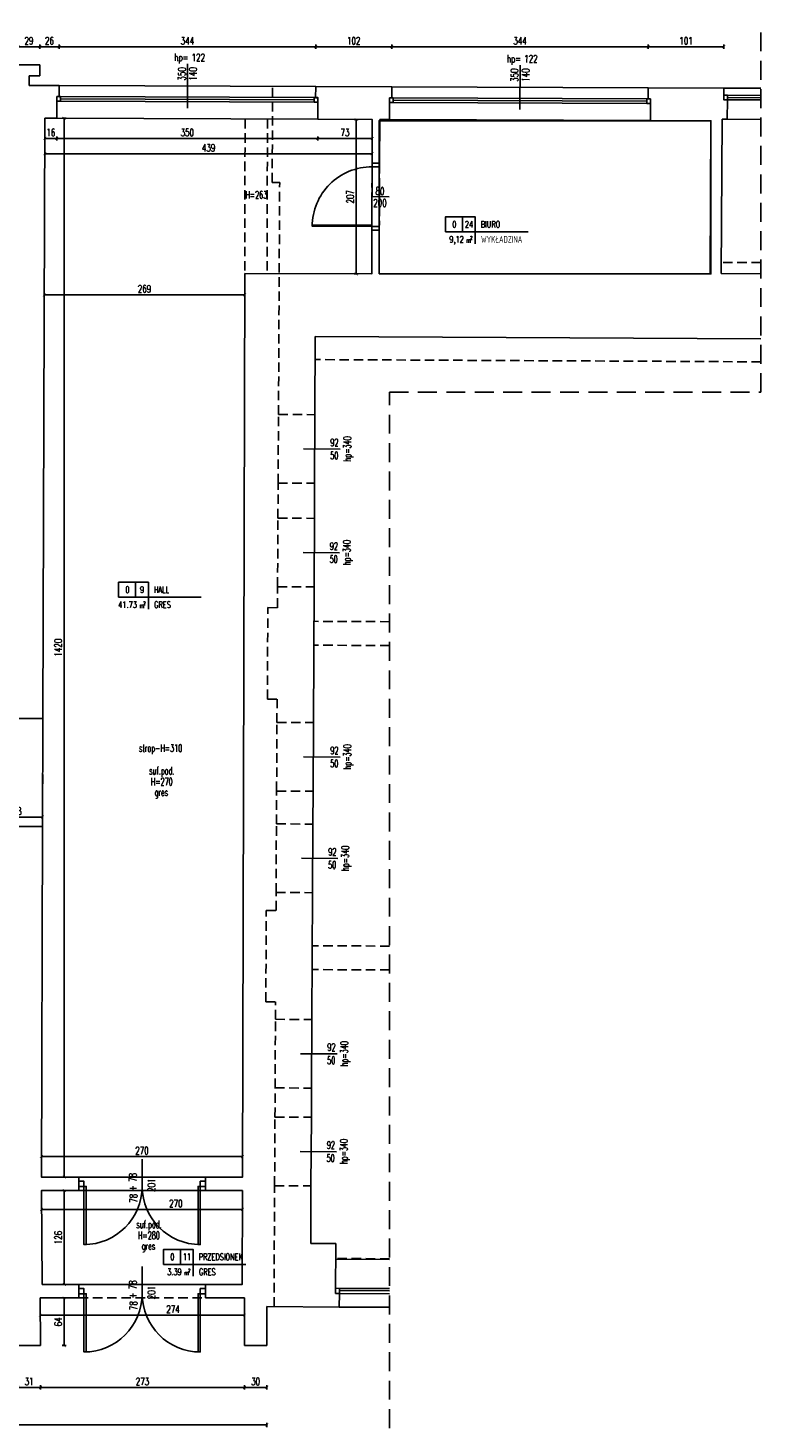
# Model space of a CAD drawing. Extents: x 36663 to 42423, y 7313 to 12123.
# Tile 50 of 54: x 39841 to 40824, y 7367 to 9244. Entities that reach past the tile are written whole.
import ezdxf
from ezdxf.enums import TextEntityAlignment as Align

# ---------------------------------------------------------------- set-up
doc = ezdxf.new("R2010")
doc.units = 0
doc.header["$MEASUREMENT"] = 0
doc.header["$PDMODE"] = 35
doc.header["$PDSIZE"] = 3
doc.linetypes.add('DASHED', pattern=[19.05, 12.7, -6.35])
for name, color, linetype in [('PRZEDMIAR', 100, 'Continuous'), ('W_area_1', 5, 'Continuous'), ('W_drzwi', 1, 'Continuous'), ('W_niewidoczne', 24, 'DASHED'), ('W_okna', 1, 'Continuous'), ('W_okna_txt', 1, 'Continuous'), ('W_opis_pomieszczen', 1, 'Continuous'), ('W_opisy', 2, 'Continuous'), ('W_podciagi', 252, 'DASHED'), ('W_posadzka', 4, 'Continuous'), ('W_przekrojowa', 6, 'Continuous'), ('W_rama_okna', 2, 'Continuous'), ('W_szklo', 4, 'Continuous'), ('W_widok', 21, 'Continuous'), ('W_wymiary', 1, 'Continuous')]:
    doc.layers.add(name, color=color, linetype=linetype)
doc.styles.add('c20', font='simplex.shx', dxfattribs={"width": 0.7})
doc.styles.add('Romans', font='simplex.shx', dxfattribs={"width": 0.6})
doc.dimstyles.new('c20_50', dxfattribs={"dimscale": 0.5, "dimtxt": 20, "dimasz": 8, "dimexe": 1.25, "dimexo": 0.625, "dimgap": 6, "dimtad": 1, "dimdec": 0, "dimrnd": 1, "dimtxsty": 'c20', "dimblk": 'ARCHTICK', "dimcen": 0, "dimse1": 1, "dimse2": 1, "dimclrd": 1, "dimclrt": 2, "dimadec": 0, "dimazin": 0, "dimtfac": 1, "dimtdec": 0, "dimtix": 1, "dimtmove": 1, "dimatfit": 3, "dimldrblk": 'ARCHTICK', "dimfxl": 1.25, "dimarcsym": 0})

# ---------------------------------------------------------------- blocks, each defined once
blk = doc.blocks.new('*U103')
at = {"layer": 'W_okna'}
for p, q in [((5, 14), (345, 14)), ((345, 8), (5, 8))]:
    blk.add_line(p, q, dxfattribs=at)
at = {"layer": 'W_okna_txt', "color": 1}
blk.add_line((175, -0.8), (175, 58.6), dxfattribs=at)
at = {"layer": 'W_rama_okna'}
for points in [[(0, 14), (0, 8), (5, 8), (5, 14)], [(345, 14), (345, 8), (350, 8), (350, 14)]]:
    blk.add_lwpolyline(points, close=True, dxfattribs=at)
at = {"layer": 'W_szklo'}
blk.add_line((345, 11), (5, 11), dxfattribs=at)
at = {"color": 1, "style": 'c20', "width": 0.7}
blk.add_text('hp=', height=10, dxfattribs=at).set_placement((166.7, 67.4), align=Align.MIDDLE_CENTER)
blk.add_attdef('PARAPET', text='', height=10, dxfattribs=at).set_placement((36, 61.2), align=Align.MIDDLE_LEFT)
at = {"layer": 'W_okna_txt', "color": 1, "style": 'c20', "width": 0.7, "flags": 4}
for tag, p in [('SZER', (23.2, 39.2)), ('WYS', (38, 39.4))]:
    blk.add_attdef(tag, text='', height=10, rotation=90, dxfattribs=at).set_placement(p, align=Align.MIDDLE_CENTER)
blk = doc.blocks.new('_ArchTick')
at = {"color": 2}
for q in [(0, 0.7), (0, -0.7)]:
    blk.add_line((0, 0), q, dxfattribs=at)
at = {"color": 0, "linetype": 'ByBlock', "const_width": 0.15}
blk.add_lwpolyline([(-0.5, -0.5), (0.5, 0.5)], dxfattribs=at)
blk = doc.blocks.new('*D104')
at = {"layer": 'Defpoints', "color": 0, "transparency": 16777216}
for p in [(39859.5, 7685.5), (39860.5, 7559.5), (39890, 7559.5)]:
    blk.add_point(p, dxfattribs=at)
at = {"layer": 'W_wymiary', "color": 1, "lineweight": -2, "transparency": 16777216}
blk.add_line((39890, 7685.5), (39890, 7559.5), dxfattribs=at)
at = {"layer": 'W_wymiary', "color": 1, "lineweight": -2, "transparency": 16777216, "xscale": 4, "yscale": 4, "zscale": 4}
for p, rotation in [((39890, 7685.5), 90), ((39890, 7559.5), 270)]:
    blk.add_blockref('_ArchTick', p, dxfattribs=dict(at, rotation=rotation))
at = {"layer": 'W_wymiary', "color": 2, "transparency": 16777216, "insert": (39882, 7622.5), "char_height": 10, "attachment_point": 5, "rotation": 90, "style": 'c20'}
blk.add_mtext('126', dxfattribs=at)
blk = doc.blocks.new('*D105')
at = {"layer": 'Defpoints', "color": 0, "transparency": 16777216}
for p in [(39859.5, 7685.5), (40129.1, 7685.5), (40129.1, 7660.2)]:
    blk.add_point(p, dxfattribs=at)
at = {"layer": 'W_wymiary', "color": 1, "lineweight": -2, "transparency": 16777216}
blk.add_line((39859.5, 7660.2), (40129.1, 7660.2), dxfattribs=at)
at = {"layer": 'W_wymiary', "color": 1, "lineweight": -2, "transparency": 16777216, "xscale": 4, "yscale": 4, "zscale": 4, "rotation": 180}
blk.add_blockref('_ArchTick', (39859.5, 7660.2), dxfattribs=at)
at = {"layer": 'W_wymiary', "color": 1, "lineweight": -2, "transparency": 16777216, "xscale": 4, "yscale": 4, "zscale": 4}
blk.add_blockref('_ArchTick', (40129.1, 7660.2), dxfattribs=at)
at = {"layer": 'W_wymiary', "color": 2, "transparency": 16777216, "insert": (40039.7, 7668.2), "char_height": 10, "attachment_point": 5, "style": 'c20'}
blk.add_mtext('270', dxfattribs=at)
blk = doc.blocks.new('*D106')
at = {"layer": 'Defpoints', "color": 0, "transparency": 16777216}
for p in [(39857.7, 7541.5), (40131.7, 7541.5), (39857.7, 7518.3)]:
    blk.add_point(p, dxfattribs=at)
at = {"layer": 'W_wymiary', "color": 1, "lineweight": -2, "transparency": 16777216}
blk.add_line((40131.7, 7518.3), (39857.7, 7518.3), dxfattribs=at)
at = {"layer": 'W_wymiary', "color": 1, "lineweight": -2, "transparency": 16777216, "xscale": 4, "yscale": 4, "zscale": 4, "rotation": 180}
blk.add_blockref('_ArchTick', (39857.7, 7518.3), dxfattribs=at)
at = {"layer": 'W_wymiary', "color": 1, "lineweight": -2, "transparency": 16777216, "xscale": 4, "yscale": 4, "zscale": 4}
blk.add_blockref('_ArchTick', (40131.7, 7518.3), dxfattribs=at)
at = {"layer": 'W_wymiary', "color": 2, "transparency": 16777216, "insert": (40035.9, 7526.3), "char_height": 10, "attachment_point": 5, "style": 'c20'}
blk.add_mtext('274', dxfattribs=at)
blk = doc.blocks.new('*D107')
at = {"layer": 'Defpoints', "color": 0, "transparency": 16777216}
for p in [(40129.1, 7731), (39859.3, 7704.5), (40129.1, 7704.5)]:
    blk.add_point(p, dxfattribs=at)
at = {"layer": 'W_wymiary', "color": 1, "lineweight": -2, "transparency": 16777216}
blk.add_line((39859.3, 7731), (40129.1, 7731), dxfattribs=at)
at = {"layer": 'W_wymiary', "color": 1, "lineweight": -2, "transparency": 16777216, "xscale": 4, "yscale": 4, "zscale": 4, "rotation": 180}
blk.add_blockref('_ArchTick', (39859.3, 7731), dxfattribs=at)
at = {"layer": 'W_wymiary', "color": 1, "lineweight": -2, "transparency": 16777216, "xscale": 4, "yscale": 4, "zscale": 4}
blk.add_blockref('_ArchTick', (40129.1, 7731), dxfattribs=at)
at = {"layer": 'W_wymiary', "color": 2, "transparency": 16777216, "insert": (39994.2, 7739), "char_height": 10, "attachment_point": 5, "style": 'c20'}
blk.add_mtext('270', dxfattribs=at)
blk = doc.blocks.new('*D108')
at = {"layer": 'Defpoints', "color": 0, "transparency": 16777216}
for p in [(39863.3, 8900.1), (40132, 8899.3), (39863.3, 8886.7)]:
    blk.add_point(p, dxfattribs=at)
at = {"layer": 'W_wymiary', "color": 1, "lineweight": -2, "transparency": 16777216}
blk.add_line((40132, 8886.7), (39863.3, 8886.7), dxfattribs=at)
at = {"layer": 'W_wymiary', "color": 1, "lineweight": -2, "transparency": 16777216, "xscale": 4, "yscale": 4, "zscale": 4, "rotation": 180}
blk.add_blockref('_ArchTick', (39863.3, 8886.7), dxfattribs=at)
at = {"layer": 'W_wymiary', "color": 1, "lineweight": -2, "transparency": 16777216, "xscale": 4, "yscale": 4, "zscale": 4}
blk.add_blockref('_ArchTick', (40132, 8886.7), dxfattribs=at)
at = {"layer": 'W_wymiary', "color": 2, "transparency": 16777216, "insert": (39997.6, 8894.7), "char_height": 10, "attachment_point": 5, "style": 'c20'}
blk.add_mtext('269', dxfattribs=at)
blk = doc.blocks.new('*D109')
at = {"layer": 'Defpoints', "color": 0, "transparency": 16777216}
for p in [(39864, 9123.4), (39890, 9123.4), (39859.3, 7703.5)]:
    blk.add_point(p, dxfattribs=at)
at = {"layer": 'W_wymiary', "color": 1, "lineweight": -2, "transparency": 16777216}
blk.add_line((39890, 7703.5), (39890, 9123.4), dxfattribs=at)
at = {"layer": 'W_wymiary', "color": 1, "lineweight": -2, "transparency": 16777216, "xscale": 4, "yscale": 4, "zscale": 4}
for p, rotation in [((39890, 9123.4), 90), ((39890, 7703.5), 270)]:
    blk.add_blockref('_ArchTick', p, dxfattribs=dict(at, rotation=rotation))
at = {"layer": 'W_wymiary', "color": 2, "transparency": 16777216, "insert": (39882, 8413.5), "char_height": 10, "attachment_point": 5, "rotation": 90, "style": 'c20'}
blk.add_mtext('1420', dxfattribs=at)
blk = doc.blocks.new('*D110')
at = {"layer": 'Defpoints', "color": 0, "transparency": 16777216}
for p in [(39864, 9123.4), (39880, 9123.4), (39864, 9096.3)]:
    blk.add_point(p, dxfattribs=at)
at = {"layer": 'W_wymiary', "color": 1, "lineweight": -2, "transparency": 16777216}
blk.add_line((39880, 9096.3), (39864, 9096.3), dxfattribs=at)
at = {"layer": 'W_wymiary', "color": 1, "lineweight": -2, "transparency": 16777216, "xscale": 4, "yscale": 4, "zscale": 4, "rotation": 180}
blk.add_blockref('_ArchTick', (39864, 9096.3), dxfattribs=at)
at = {"layer": 'W_wymiary', "color": 1, "lineweight": -2, "transparency": 16777216, "xscale": 4, "yscale": 4, "zscale": 4}
blk.add_blockref('_ArchTick', (39880, 9096.3), dxfattribs=at)
at = {"layer": 'W_wymiary', "color": 2, "transparency": 16777216, "insert": (39872, 9104.3), "char_height": 10, "attachment_point": 5, "style": 'c20'}
blk.add_mtext('16', dxfattribs=at)
blk = doc.blocks.new('*D111')
at = {"layer": 'Defpoints', "color": 0, "transparency": 16777216}
for p in [(39880, 9123.4), (40230, 9122), (40230, 9096.3)]:
    blk.add_point(p, dxfattribs=at)
at = {"layer": 'W_wymiary', "color": 1, "lineweight": -2, "transparency": 16777216}
blk.add_line((39880, 9096.3), (40230, 9096.3), dxfattribs=at)
at = {"layer": 'W_wymiary', "color": 1, "lineweight": -2, "transparency": 16777216, "xscale": 4, "yscale": 4, "zscale": 4, "rotation": 180}
blk.add_blockref('_ArchTick', (39880, 9096.3), dxfattribs=at)
at = {"layer": 'W_wymiary', "color": 1, "lineweight": -2, "transparency": 16777216, "xscale": 4, "yscale": 4, "zscale": 4}
blk.add_blockref('_ArchTick', (40230, 9096.3), dxfattribs=at)
at = {"layer": 'W_wymiary', "color": 2, "transparency": 16777216, "insert": (40055, 9104.3), "char_height": 10, "attachment_point": 5, "style": 'c20'}
blk.add_mtext('350', dxfattribs=at)
blk = doc.blocks.new('*D112')
at = {"layer": 'Defpoints', "color": 0, "transparency": 16777216}
for p in [(40230, 9122), (40303, 9111.6), (40303, 9096.3)]:
    blk.add_point(p, dxfattribs=at)
at = {"layer": 'W_wymiary', "color": 1, "lineweight": -2, "transparency": 16777216}
blk.add_line((40230, 9096.3), (40303, 9096.3), dxfattribs=at)
at = {"layer": 'W_wymiary', "color": 1, "lineweight": -2, "transparency": 16777216, "xscale": 4, "yscale": 4, "zscale": 4, "rotation": 180}
blk.add_blockref('_ArchTick', (40230, 9096.3), dxfattribs=at)
at = {"layer": 'W_wymiary', "color": 1, "lineweight": -2, "transparency": 16777216, "xscale": 4, "yscale": 4, "zscale": 4}
blk.add_blockref('_ArchTick', (40303, 9096.3), dxfattribs=at)
at = {"layer": 'W_wymiary', "color": 2, "transparency": 16777216, "insert": (40266.5, 9104.3), "char_height": 10, "attachment_point": 5, "style": 'c20'}
blk.add_mtext('73', dxfattribs=at)
blk = doc.blocks.new('*D113')
at = {"layer": 'Defpoints', "color": 0, "transparency": 16777216}
for p in [(39857.7, 7541.5), (39890, 7541.5), (39858.2, 7477.5)]:
    blk.add_point(p, dxfattribs=at)
at = {"layer": 'W_wymiary', "color": 1, "lineweight": -2, "transparency": 16777216}
blk.add_line((39890, 7477.5), (39890, 7541.5), dxfattribs=at)
at = {"layer": 'W_wymiary', "color": 1, "lineweight": -2, "transparency": 16777216, "xscale": 4, "yscale": 4, "zscale": 4}
for p, rotation in [((39890, 7541.5), 90), ((39890, 7477.5), 270)]:
    blk.add_blockref('_ArchTick', p, dxfattribs=dict(at, rotation=rotation))
at = {"layer": 'W_wymiary', "color": 2, "transparency": 16777216, "insert": (39882, 7509.5), "char_height": 10, "attachment_point": 5, "rotation": 90, "style": 'c20'}
blk.add_mtext('64', dxfattribs=at)
blk = doc.blocks.new('*D114')
at = {"layer": 'Defpoints', "color": 0, "transparency": 16777216}
for p in [(39864, 9123.4), (40303, 9121.7), (40303, 9075.8)]:
    blk.add_point(p, dxfattribs=at)
at = {"layer": 'W_wymiary', "color": 1, "lineweight": -2, "transparency": 16777216}
blk.add_line((39864, 9075.8), (40303, 9075.8), dxfattribs=at)
at = {"layer": 'W_wymiary', "color": 1, "lineweight": -2, "transparency": 16777216, "xscale": 4, "yscale": 4, "zscale": 4, "rotation": 180}
blk.add_blockref('_ArchTick', (39864, 9075.8), dxfattribs=at)
at = {"layer": 'W_wymiary', "color": 1, "lineweight": -2, "transparency": 16777216, "xscale": 4, "yscale": 4, "zscale": 4}
blk.add_blockref('_ArchTick', (40303, 9075.8), dxfattribs=at)
at = {"layer": 'W_wymiary', "color": 2, "transparency": 16777216, "insert": (40083.5, 9083.8), "char_height": 10, "attachment_point": 5, "style": 'c20'}
blk.add_mtext('439', dxfattribs=at)
blk = doc.blocks.new('*D115')
at = {"layer": 'Defpoints', "color": 0, "transparency": 16777216}
for p in [(40281.5, 9121.7), (40303, 9121.7), (40302.3, 8914.7)]:
    blk.add_point(p, dxfattribs=at)
at = {"layer": 'W_wymiary', "color": 1, "lineweight": -2, "transparency": 16777216}
blk.add_line((40281.5, 8914.7), (40281.5, 9121.7), dxfattribs=at)
at = {"layer": 'W_wymiary', "color": 1, "lineweight": -2, "transparency": 16777216, "xscale": 4, "yscale": 4, "zscale": 4}
for p, rotation in [((40281.5, 9121.7), 90), ((40281.5, 8914.7), 270)]:
    blk.add_blockref('_ArchTick', p, dxfattribs=dict(at, rotation=rotation))
at = {"layer": 'W_wymiary', "color": 2, "transparency": 16777216, "insert": (40273.5, 9018.2), "char_height": 10, "attachment_point": 5, "rotation": 90, "style": 'c20'}
blk.add_mtext('207', dxfattribs=at)
blk = doc.blocks.new('*U152')
at = {"color": 1}
blk.add_line((109, 7), (109, -17), dxfattribs=at)
at = {"layer": 'W_drzwi', "color": 2}
for points in [[(69, -6), (64, -6), (64, -16), (69, -16)], [(149, -16), (147, -16), (147, -96), (149, -96)], [(154, -6), (149, -6), (149, -16), (154, -16)]]:
    blk.add_lwpolyline(points, close=True, dxfattribs=at)
at = {"layer": 'W_drzwi'}
blk.add_arc((149, -16), 80, 180, 270, dxfattribs=at)
at = {"color": 1, "style": 'c20', "width": 0.7}
for tag, p in [('SZER', (42.4, -5.2)), ('WYS', (58.4, -5.2))]:
    blk.add_attdef(tag, text='', height=10, rotation=90, dxfattribs=at).set_placement(p, align=Align.CENTER)
blk = doc.blocks.new('*U168')
at = {"color": 1}
blk.add_line((83, 36.5), (83, -12.6), dxfattribs=at)
at = {"layer": 'W_drzwi', "color": 2, "linetype": 'Continuous'}
for points in [[(-2, 7), (5, 7), (5, 0), (-2, 0)], [(5, 0), (8, 0), (8, -78), (5, -78)], [(161, 0), (158, 0), (158, -78), (161, -78)], [(168, 7), (161, 7), (161, 0), (168, 0)]]:
    blk.add_lwpolyline(points, close=True, dxfattribs=at)
at = {"layer": 'W_drzwi', "color": 1, "linetype": 'Continuous'}
for centre, start, end in [((5, 0), 270, 0), ((161, 0), 180, 270)]:
    blk.add_arc(centre, 78, start, end, dxfattribs=at)
at = {"color": 1, "style": 'c20', "width": 0.7}
blk.add_text('+', height=10, rotation=90, dxfattribs=at).set_placement((75.2, -6.1))
at = {"color": 1, "style": 'c20', "width": 0.7, "flags": 4}
blk.add_attdef('100', (97.6, 6), '', height=10, rotation=90, dxfattribs=at)
blk.add_attdef('200', text='', height=10, rotation=90, dxfattribs=at).set_placement((122.6, 1.7), align=Align.CENTER)
blk.add_attdef('110', text='', height=10, rotation=90, dxfattribs=at).set_placement((98.4, -10), align=Align.RIGHT)
blk = doc.blocks.new('*D170')
at = {"layer": 'Defpoints', "color": 0, "transparency": 16777216}
for p in [(39827.7, 7477.5), (39858.2, 7477.8), (39858.2, 7421.5)]:
    blk.add_point(p, dxfattribs=at)
at = {"layer": 'W_wymiary', "color": 1, "lineweight": -2, "transparency": 16777216}
blk.add_line((39827.7, 7421.5), (39858.2, 7421.5), dxfattribs=at)
at = {"layer": 'W_wymiary', "color": 1, "lineweight": -2, "transparency": 16777216, "xscale": 4, "yscale": 4, "zscale": 4, "rotation": 180}
blk.add_blockref('_ArchTick', (39827.7, 7421.5), dxfattribs=at)
at = {"layer": 'W_wymiary', "color": 1, "lineweight": -2, "transparency": 16777216, "xscale": 4, "yscale": 4, "zscale": 4}
blk.add_blockref('_ArchTick', (39858.2, 7421.5), dxfattribs=at)
at = {"layer": 'W_wymiary', "color": 2, "transparency": 16777216, "insert": (39843, 7429.5), "char_height": 10, "attachment_point": 5, "style": 'c20'}
blk.add_mtext('31', dxfattribs=at)
blk = doc.blocks.new('*D171')
at = {"layer": 'Defpoints', "color": 0, "transparency": 16777216}
for p in [(39858.2, 7477.8), (40131.6, 7477.5), (40131.6, 7421.5)]:
    blk.add_point(p, dxfattribs=at)
at = {"layer": 'W_wymiary', "color": 1, "lineweight": -2, "transparency": 16777216}
blk.add_line((39858.2, 7421.5), (40131.6, 7421.5), dxfattribs=at)
at = {"layer": 'W_wymiary', "color": 1, "lineweight": -2, "transparency": 16777216, "xscale": 4, "yscale": 4, "zscale": 4, "rotation": 180}
blk.add_blockref('_ArchTick', (39858.2, 7421.5), dxfattribs=at)
at = {"layer": 'W_wymiary', "color": 1, "lineweight": -2, "transparency": 16777216, "xscale": 4, "yscale": 4, "zscale": 4}
blk.add_blockref('_ArchTick', (40131.6, 7421.5), dxfattribs=at)
at = {"layer": 'W_wymiary', "color": 2, "transparency": 16777216, "insert": (39994.9, 7429.5), "char_height": 10, "attachment_point": 5, "style": 'c20'}
blk.add_mtext('273', dxfattribs=at)
blk = doc.blocks.new('*D172')
at = {"layer": 'Defpoints', "color": 0, "transparency": 16777216}
for p in [(40131.6, 7477.5), (40161.6, 7477.5), (40161.6, 7421.5)]:
    blk.add_point(p, dxfattribs=at)
at = {"layer": 'W_wymiary', "color": 1, "lineweight": -2, "transparency": 16777216}
blk.add_line((40131.6, 7421.5), (40161.6, 7421.5), dxfattribs=at)
at = {"layer": 'W_wymiary', "color": 1, "lineweight": -2, "transparency": 16777216, "xscale": 4, "yscale": 4, "zscale": 4, "rotation": 180}
blk.add_blockref('_ArchTick', (40131.6, 7421.5), dxfattribs=at)
at = {"layer": 'W_wymiary', "color": 1, "lineweight": -2, "transparency": 16777216, "xscale": 4, "yscale": 4, "zscale": 4}
blk.add_blockref('_ArchTick', (40161.6, 7421.5), dxfattribs=at)
at = {"layer": 'W_wymiary', "color": 2, "transparency": 16777216, "insert": (40146.6, 7429.5), "char_height": 10, "attachment_point": 5, "style": 'c20'}
blk.add_mtext('30', dxfattribs=at)
blk = doc.blocks.new('*D173')
at = {"layer": 'Defpoints', "color": 0, "transparency": 16777216}
for p in [(39860.9, 8186.3), (39792.9, 8166.7), (39860.9, 8173.5)]:
    blk.add_point(p, dxfattribs=at)
at = {"layer": 'W_wymiary', "color": 1, "lineweight": -2, "transparency": 16777216}
blk.add_line((39792.9, 8186.3), (39860.9, 8186.3), dxfattribs=at)
at = {"layer": 'W_wymiary', "color": 1, "lineweight": -2, "transparency": 16777216, "xscale": 4, "yscale": 4, "zscale": 4, "rotation": 180}
blk.add_blockref('_ArchTick', (39792.9, 8186.3), dxfattribs=at)
at = {"layer": 'W_wymiary', "color": 1, "lineweight": -2, "transparency": 16777216, "xscale": 4, "yscale": 4, "zscale": 4}
blk.add_blockref('_ArchTick', (39860.9, 8186.3), dxfattribs=at)
at = {"layer": 'W_wymiary', "color": 2, "transparency": 16777216, "insert": (39826.9, 8194.3), "char_height": 10, "attachment_point": 5, "style": 'c20'}
blk.add_mtext('68', dxfattribs=at)
blk = doc.blocks.new('*D306')
at = {"layer": 'Defpoints', "color": 0, "transparency": 16777216}
for p in [(36741.2, 7517.8), (40161.6, 7477.5), (40161.6, 7371.1)]:
    blk.add_point(p, dxfattribs=at)
at = {"layer": 'W_wymiary', "color": 1, "lineweight": -2, "transparency": 16777216}
blk.add_line((36741.2, 7371.1), (40161.6, 7371.1), dxfattribs=at)
at = {"layer": 'W_wymiary', "color": 1, "lineweight": -2, "transparency": 16777216, "xscale": 4, "yscale": 4, "zscale": 4, "rotation": 180}
blk.add_blockref('_ArchTick', (36741.2, 7371.1), dxfattribs=at)
at = {"layer": 'W_wymiary', "color": 1, "lineweight": -2, "transparency": 16777216, "xscale": 4, "yscale": 4, "zscale": 4}
blk.add_blockref('_ArchTick', (40161.6, 7371.1), dxfattribs=at)
at = {"layer": 'W_wymiary', "color": 2, "transparency": 16777216, "insert": (38451.4, 7379.1), "char_height": 10, "attachment_point": 5, "style": 'c20'}
blk.add_mtext('3420', dxfattribs=at)
blk = doc.blocks.new('POM')
at = {"color": 1}
for p, q in [((28.5, 0), (28.5, -25)), ((50, -25), (138.5, -25)), ((50, -25), (50, -44.9))]:
    blk.add_line(p, q, dxfattribs=at)
blk.add_lwpolyline([(0, -25), (50, -25), (50, 0), (0, 0)], close=True, dxfattribs=at)
at = {"color": 2, "style": 'Romans', "width": 0.6}
for s, height, p in [('m', 8, (35.1, -43.2)), ('2', 5.4, (41.7, -37.6))]:
    blk.add_text(s, height=height, dxfattribs=at).set_placement(p)
for tag, p in [('0', (15, -17.9)), ('88', (39.5, -17.9))]:
    blk.add_attdef(tag, text='', height=11, dxfattribs=at).set_placement(p, align=Align.CENTER)
for tag, p in [('POKOJ-DZIENNY', (59.3, -17.9)), ('WYKŁADZINA', (59.7, -43.1))]:
    blk.add_attdef(tag, p, '', height=11, dxfattribs=at)
blk.add_attdef('22.22', text='', height=11, dxfattribs=at).set_placement((30.7, -43.1), align=Align.RIGHT)
blk = doc.blocks.new('*D624')
at = {"layer": 'Defpoints', "color": 0, "transparency": 16777216}
for p in [(39857.2, 9219.3), (39828.2, 9195.2), (39857.2, 9195.2)]:
    blk.add_point(p, dxfattribs=at)
at = {"layer": 'W_wymiary', "color": 1, "lineweight": -2, "transparency": 16777216}
blk.add_line((39828.2, 9219.3), (39857.2, 9219.3), dxfattribs=at)
at = {"layer": 'W_wymiary', "color": 1, "lineweight": -2, "transparency": 16777216, "xscale": 4, "yscale": 4, "zscale": 4, "rotation": 180}
blk.add_blockref('_ArchTick', (39828.2, 9219.3), dxfattribs=at)
at = {"layer": 'W_wymiary', "color": 1, "lineweight": -2, "transparency": 16777216, "xscale": 4, "yscale": 4, "zscale": 4}
blk.add_blockref('_ArchTick', (39857.2, 9219.3), dxfattribs=at)
at = {"layer": 'W_wymiary', "color": 2, "transparency": 16777216, "insert": (39842.7, 9227.3), "char_height": 10, "attachment_point": 5, "style": 'c20'}
blk.add_mtext('29', dxfattribs=at)
blk = doc.blocks.new('*D625')
at = {"layer": 'Defpoints', "color": 0, "transparency": 16777216}
for p in [(39883.2, 9219.3), (39857.2, 9195.2), (39883.2, 9167.3)]:
    blk.add_point(p, dxfattribs=at)
at = {"layer": 'W_wymiary', "color": 1, "lineweight": -2, "transparency": 16777216}
blk.add_line((39857.2, 9219.3), (39883.2, 9219.3), dxfattribs=at)
at = {"layer": 'W_wymiary', "color": 1, "lineweight": -2, "transparency": 16777216, "xscale": 4, "yscale": 4, "zscale": 4, "rotation": 180}
blk.add_blockref('_ArchTick', (39857.2, 9219.3), dxfattribs=at)
at = {"layer": 'W_wymiary', "color": 1, "lineweight": -2, "transparency": 16777216, "xscale": 4, "yscale": 4, "zscale": 4}
blk.add_blockref('_ArchTick', (39883.2, 9219.3), dxfattribs=at)
at = {"layer": 'W_wymiary', "color": 2, "transparency": 16777216, "insert": (39870.2, 9227.3), "char_height": 10, "attachment_point": 5, "style": 'c20'}
blk.add_mtext('26', dxfattribs=at)
blk = doc.blocks.new('*D626')
at = {"layer": 'Defpoints', "color": 0, "transparency": 16777216}
for p in [(40227.2, 9219.3), (39883.2, 9167.3), (40227.2, 9166)]:
    blk.add_point(p, dxfattribs=at)
at = {"layer": 'W_wymiary', "color": 1, "lineweight": -2, "transparency": 16777216}
blk.add_line((39883.2, 9219.3), (40227.2, 9219.3), dxfattribs=at)
at = {"layer": 'W_wymiary', "color": 1, "lineweight": -2, "transparency": 16777216, "xscale": 4, "yscale": 4, "zscale": 4, "rotation": 180}
blk.add_blockref('_ArchTick', (39883.2, 9219.3), dxfattribs=at)
at = {"layer": 'W_wymiary', "color": 1, "lineweight": -2, "transparency": 16777216, "xscale": 4, "yscale": 4, "zscale": 4}
blk.add_blockref('_ArchTick', (40227.2, 9219.3), dxfattribs=at)
at = {"layer": 'W_wymiary', "color": 2, "transparency": 16777216, "insert": (40055.2, 9227.3), "char_height": 10, "attachment_point": 5, "style": 'c20'}
blk.add_mtext('344', dxfattribs=at)
blk = doc.blocks.new('*D627')
at = {"layer": 'Defpoints', "color": 0, "transparency": 16777216}
for p in [(40329.2, 9219.3), (40227.2, 9166), (40329.2, 9165.6)]:
    blk.add_point(p, dxfattribs=at)
at = {"layer": 'W_wymiary', "color": 1, "lineweight": -2, "transparency": 16777216}
blk.add_line((40227.2, 9219.3), (40329.2, 9219.3), dxfattribs=at)
at = {"layer": 'W_wymiary', "color": 1, "lineweight": -2, "transparency": 16777216, "xscale": 4, "yscale": 4, "zscale": 4, "rotation": 180}
blk.add_blockref('_ArchTick', (40227.2, 9219.3), dxfattribs=at)
at = {"layer": 'W_wymiary', "color": 1, "lineweight": -2, "transparency": 16777216, "xscale": 4, "yscale": 4, "zscale": 4}
blk.add_blockref('_ArchTick', (40329.2, 9219.3), dxfattribs=at)
at = {"layer": 'W_wymiary', "color": 2, "transparency": 16777216, "insert": (40278.2, 9227.3), "char_height": 10, "attachment_point": 5, "style": 'c20'}
blk.add_mtext('102', dxfattribs=at)
blk = doc.blocks.new('*D628')
at = {"layer": 'Defpoints', "color": 0, "transparency": 16777216}
for p in [(40673.2, 9219.3), (40329.2, 9165.6), (40673.2, 9164.3)]:
    blk.add_point(p, dxfattribs=at)
at = {"layer": 'W_wymiary', "color": 1, "lineweight": -2, "transparency": 16777216}
blk.add_line((40329.2, 9219.3), (40673.2, 9219.3), dxfattribs=at)
at = {"layer": 'W_wymiary', "color": 1, "lineweight": -2, "transparency": 16777216, "xscale": 4, "yscale": 4, "zscale": 4, "rotation": 180}
blk.add_blockref('_ArchTick', (40329.2, 9219.3), dxfattribs=at)
at = {"layer": 'W_wymiary', "color": 1, "lineweight": -2, "transparency": 16777216, "xscale": 4, "yscale": 4, "zscale": 4}
blk.add_blockref('_ArchTick', (40673.2, 9219.3), dxfattribs=at)
at = {"layer": 'W_wymiary', "color": 2, "transparency": 16777216, "insert": (40501.2, 9227.3), "char_height": 10, "attachment_point": 5, "style": 'c20'}
blk.add_mtext('344', dxfattribs=at)
blk = doc.blocks.new('*D629')
at = {"layer": 'Defpoints', "color": 0, "transparency": 16777216}
for p in [(40774.4, 9219.3), (40673.2, 9164.3), (40774.4, 9163.9)]:
    blk.add_point(p, dxfattribs=at)
at = {"layer": 'W_wymiary', "color": 1, "lineweight": -2, "transparency": 16777216}
blk.add_line((40673.2, 9219.3), (40774.4, 9219.3), dxfattribs=at)
at = {"layer": 'W_wymiary', "color": 1, "lineweight": -2, "transparency": 16777216, "xscale": 4, "yscale": 4, "zscale": 4, "rotation": 180}
blk.add_blockref('_ArchTick', (40673.2, 9219.3), dxfattribs=at)
at = {"layer": 'W_wymiary', "color": 1, "lineweight": -2, "transparency": 16777216, "xscale": 4, "yscale": 4, "zscale": 4}
blk.add_blockref('_ArchTick', (40774.4, 9219.3), dxfattribs=at)
at = {"layer": 'W_wymiary', "color": 2, "transparency": 16777216, "insert": (40723.8, 9227.3), "char_height": 10, "attachment_point": 5, "style": 'c20'}
blk.add_mtext('101', dxfattribs=at)

msp = doc.modelspace()

# ---------------------------------------------------------------- linework, layer by layer
at = {"linetype": 'DASHED', "ltscale": 2}
msp.add_lwpolyline([(40326.2, 7367), (40326.2, 8756), (40824.3, 8756), (40824.3, 9244.4)], dxfattribs=at)
at = {"layer": 'PRZEDMIAR'}
msp.add_lwpolyline([(40312.3, 8914.7), (40757.1, 8914.7), (40757.1, 9120), (40312.3, 9120)], close=True, dxfattribs=at)
at = {"layer": 'W_area_1'}
for points in [[(40132, 8915.4), (40302.3, 8914.7), (40302.5, 8973.2), (40302.8, 9063.2), (40303, 9121.7), (40230, 9122), (39880, 9123.4), (39864, 9123.4), (39861.4, 8318.5), (39860.9, 8173.5), (39859.3, 7703.5), (39909.5, 7703.5), (40079.5, 7703.5), (40129.1, 7703.5)], [(40129.1, 7685.5), (40079.5, 7685.5), (39909.5, 7685.5), (39859.5, 7685.5), (39860.5, 7559.5), (39909.5, 7559.5), (40079.5, 7559.5), (40128.8, 7559.5)]]:
    msp.add_lwpolyline(points, close=True, dxfattribs=at)
at = {"layer": 'W_niewidoczne'}
for p, q in [((40302.5, 8973.2), (40302.8, 9063.2)), ((40312.5, 8973.2), (40312.8, 9063.2)), ((40824.3, 8929.8), (40771.2, 8930.1)), ((40824.3, 8796.8), (40226.5, 8799.8)), ((40326.2, 8448.3), (40224.8, 8448.8)), ((40326.2, 8416.3), (40224.6, 8416.8)), ((39860.9, 8173.5), (39861.4, 8318.5)), ((40326.2, 8013.3), (40222.6, 8013.8)), ((40326.2, 7981.3), (40222.4, 7981.8)), ((39909.5, 7703.5), (40079.5, 7703.5)), ((39909.5, 7685.5), (40079.5, 7685.5)), ((40326.2, 7594), (40254.1, 7594.4)), ((39909.5, 7559.5), (40079.5, 7559.5)), ((39909.5, 7541.5), (40079.5, 7541.5))]:
    msp.add_line(p, q, dxfattribs=at)
at = {"layer": 'W_niewidoczne', "color": 251}
for p, q in [((40176.8, 8634.1), (40177.3, 8726.1)), ((40177.3, 8726.1), (40226.1, 8725.9)), ((40176.6, 8587.1), (40176.8, 8634.1)), ((40176.8, 8634.1), (40225.7, 8633.9)), ((40176.1, 8495.1), (40176.6, 8587.1)), ((40176.6, 8587.1), (40225.4, 8586.9)), ((40176, 8467.1), (40176.1, 8495.1)), ((40176.1, 8495.1), (40225, 8494.9)), ((40162.4, 8344.6), (40163, 8467.2)), ((40163, 8467.2), (40176, 8467.1)), ((40162.4, 8344.6), (40175.4, 8344.5)), ((40175.2, 8313.1), (40175.4, 8344.5)), ((40174.8, 8221.1), (40175.2, 8313.1)), ((40175.2, 8313.1), (40224.1, 8312.9)), ((40174.5, 8177.1), (40174.8, 8221.1)), ((40174.8, 8221.1), (40223.6, 8220.9)), ((40174.1, 8085.1), (40174.5, 8177.1)), ((40174.5, 8177.1), (40223.4, 8176.9)), ((40174, 8061.1), (40174.1, 8085.1)), ((40174.1, 8085.1), (40222.9, 8084.9)), ((40160.3, 7938.6), (40161, 8061.2)), ((40161, 8061.2), (40174, 8061.1)), ((40160.3, 7938.6), (40173.3, 7938.5)), ((40173.2, 7915.1), (40173.3, 7938.5)), ((40172.8, 7823.1), (40173.2, 7915.1)), ((40173.2, 7915.1), (40222.1, 7914.9)), ((40172.6, 7784), (40172.8, 7823.1)), ((40172.8, 7823.1), (40221.6, 7822.9)), ((40172.1, 7692), (40172.6, 7784)), ((40172.6, 7784), (40221.4, 7783.8)), ((40171.3, 7529.8), (40172.1, 7692)), ((40172.1, 7692), (40220.9, 7691.8))]:
    msp.add_line(p, q, dxfattribs=at)
at = {"layer": 'W_okna'}
for p, q in [((40779.3, 9154.3), (40824.3, 9154)), ((40824.3, 9148), (40779.3, 9148.3)), ((40326.2, 7554), (40258.9, 7554.3)), ((40258.9, 7547.3), (40326.2, 7547))]:
    msp.add_line(p, q, dxfattribs=at)
at = {"layer": 'W_opisy'}
for p, q in [((40211, 8680), (40259.9, 8679.7)), ((40210.3, 8541), (40259.2, 8540.7)), ((40211, 8267), (40259.9, 8266.7)), ((40208.3, 8131), (40257.1, 8130.7)), ((40207, 7869), (40255.8, 7868.7)), ((40206.3, 7737.8), (40255.1, 7737.6))]:
    msp.add_line(p, q, dxfattribs=at)
at = {"layer": 'W_podciagi', "color": 251}
for p, q in [((40168.8, 9037.3), (40169.5, 9167.3)), ((40178.9, 9037.3), (40168.8, 9037.3)), ((40177.3, 8726.1), (40178.9, 9037.3))]:
    msp.add_line(p, q, dxfattribs=at)
at = {"layer": 'W_podciagi'}
for p, q in [((40132.5, 9122.4), (40132, 8915.4)), ((40162.5, 9122.3), (40162, 8915.3))]:
    msp.add_line(p, q, dxfattribs=at)
at = {"layer": 'W_przekrojowa'}
for p, q in [((39857.2, 9195.2), (39828.2, 9195.2)), ((39857.3, 9180.2), (39857.2, 9195.2)), ((39857.2, 9180.2), (39843.2, 9180.2)), ((39843.2, 9180.2), (39843.2, 9167.5)), ((39883.2, 9167.3), (39843.2, 9167.5)), ((39883.1, 9152.3), (39883.2, 9167.3)), ((40227.1, 9151), (40227.2, 9166)), ((40329.2, 9165.6), (40227.2, 9166)), ((40329.1, 9150.6), (40329.2, 9165.6)), ((40673.1, 9149.3), (40673.2, 9164.3)), ((40774.4, 9163.9), (40673.2, 9164.3)), ((40774.3, 9148.3), (40774.4, 9163.9)), ((39880.1, 9152.4), (39880, 9123.4)), ((39883.1, 9152.3), (39880.1, 9152.4)), ((40227.1, 9151), (40230.1, 9151)), ((40230.1, 9151), (40230, 9122)), ((40326.1, 9150.6), (40326, 9121.6)), ((40329.1, 9150.6), (40326.1, 9150.6)), ((40673.1, 9149.3), (40676.1, 9149.3)), ((40676.1, 9149.3), (40676, 9120.3)), ((40779.3, 9148.3), (40774.3, 9148.3)), ((40779.1, 9122), (40779.3, 9148.3)), ((39861.4, 8318.5), (39864, 9123.4)), ((39880, 9123.4), (39864, 9123.4)), ((40303, 9121.7), (40230, 9122)), ((40302.8, 9063.2), (40303, 9121.7)), ((40312.8, 9063.2), (40313, 9121.7)), ((40326, 9121.6), (40313, 9121.7)), ((40757.1, 9120), (40676, 9120.3)), ((40756.1, 8914.7), (40757.1, 9120)), ((40771.1, 8915.1), (40772.1, 9122.1)), ((40779.1, 9122), (40772.1, 9122.1)), ((40302.8, 9063.2), (40312.8, 9063.2)), ((40302.3, 8914.7), (40302.5, 8973.2)), ((40302.5, 8973.2), (40312.5, 8973.2)), ((40312.3, 8914.7), (40312.5, 8973.2)), ((40132, 8915.4), (40129.1, 7703.5)), ((40302.3, 8914.7), (40132, 8915.4)), ((40312.3, 8914.7), (40756.1, 8914.7)), ((40771.1, 8915.1), (40824.3, 8914.8)), ((40226.1, 8725.9), (40226.7, 8830.8)), ((40824.3, 8827.8), (40226.7, 8830.8)), ((40225.7, 8633.9), (40226.1, 8725.9)), ((40225.4, 8586.9), (40225.7, 8633.9)), ((40225, 8494.9), (40225.4, 8586.9)), ((40224.1, 8312.9), (40225, 8494.9)), ((39861.4, 8318.5), (39793.4, 8318.5)), ((40223.6, 8220.9), (40224.1, 8312.9)), ((40223.4, 8176.9), (40223.6, 8220.9)), ((39860.9, 8173.5), (39792.9, 8173.5)), ((39859.3, 7703.5), (39860.9, 8173.5)), ((40222.9, 8084.9), (40223.4, 8176.9)), ((40222.1, 7914.9), (40222.9, 8084.9)), ((40221.6, 7822.9), (40222.1, 7914.9)), ((40221.4, 7783.8), (40221.6, 7822.9)), ((40220.9, 7691.8), (40221.4, 7783.8)), ((39859.3, 7703.5), (39909.5, 7703.5)), ((39909.5, 7685.5), (39909.5, 7703.5)), ((40079.5, 7703.5), (40129.1, 7703.5)), ((40079.5, 7685.5), (40079.5, 7703.5)), ((39860.5, 7559.5), (39859.5, 7685.5)), ((39859.5, 7685.5), (39909.5, 7685.5)), ((40079.5, 7685.5), (40129.1, 7685.5)), ((40129.1, 7685.5), (40128.8, 7559.5)), ((40220.6, 7614.5), (40220.9, 7691.8)), ((40254.2, 7614.4), (40220.6, 7614.5)), ((40253.9, 7547.4), (40254.2, 7614.4)), ((39860.5, 7559.5), (39909.5, 7559.5)), ((39909.5, 7541.5), (39909.5, 7559.5)), ((40079.5, 7559.5), (40128.8, 7559.5)), ((40079.5, 7541.5), (40079.5, 7559.5)), ((40258.9, 7547.3), (40253.9, 7547.4)), ((40258.8, 7529.3), (40258.9, 7547.3)), ((39858.2, 7477.5), (39857.7, 7541.5)), ((39857.7, 7541.5), (39909.5, 7541.5)), ((40079.5, 7541.5), (40131.7, 7541.5)), ((40131.7, 7541.5), (40131.6, 7477.5)), ((40161.7, 7529.8), (40161.6, 7477.5)), ((40258.8, 7529.3), (40161.7, 7529.8)), ((39827.7, 7477.5), (39858.2, 7477.5)), ((40131.6, 7477.5), (40161.6, 7477.5))]:
    msp.add_line(p, q, dxfattribs=at)
at = {"layer": 'W_rama_okna'}
for points in [[(40774.3, 9154.3), (40774.3, 9148.3), (40779.3, 9148.3), (40779.3, 9154.3)], [(40253.9, 7547.4), (40253.9, 7554.4), (40258.9, 7554.3), (40258.9, 7547.3)]]:
    msp.add_lwpolyline(points, close=True, dxfattribs=at)
at = {"layer": 'W_szklo'}
for p, q in [((40824.3, 9151), (40779.3, 9151.3)), ((40326.2, 7551), (40258.9, 7551.3))]:
    msp.add_line(p, q, dxfattribs=at)
at = {"layer": 'W_widok'}
for p, q in [((40227.2, 9166), (39883.2, 9167.3)), ((40673.2, 9164.3), (40329.2, 9165.6)), ((40824.3, 9163.7), (40774.4, 9163.9)), ((40230, 9122), (39880, 9123.4)), ((40676, 9120.3), (40326, 9121.6)), ((40824.3, 9121.8), (40779.1, 9122)), ((40326.2, 7593), (40254.1, 7593.4)), ((40326.2, 7529), (40258.8, 7529.3))]:
    msp.add_line(p, q, dxfattribs=at)

# ---------------------------------------------------------------- block references
at = {"layer": 'W_drzwi'}
ref = msp.add_blockref('*U152', (40319, 9127.2), dxfattribs=dict(at, rotation=269.8120327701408))
ref.add_attrib('SZER', '80', dxfattribs={"layer": '0', "color": 1, "height": 10, "rotation": 359.812, "style": 'c20', "width": 0.7}).set_placement((40313.4, 9020.8), align=Align.CENTER)
ref.add_attrib('WYS', '200', dxfattribs={"layer": '0', "color": 1, "height": 10, "rotation": 359.812, "style": 'c20', "width": 0.7}).set_placement((40313.4, 9004.8), align=Align.CENTER)
ref = msp.add_blockref('*U168', (39911.5, 7691), dxfattribs=at)
ref.add_attrib('200', '201', dxfattribs={"layer": '0', "color": 1, "height": 10, "rotation": 90, "style": 'c20', "width": 0.7, "flags": 4}).set_placement((40012.1, 7692.7), align=Align.CENTER)
ref.add_attrib('100', '78', (39987.1, 7697.1), dxfattribs={"layer": '0', "color": 1, "height": 10, "rotation": 90, "style": 'c20', "width": 0.7, "flags": 4})
ref.add_attrib('110', '78', dxfattribs={"layer": '0', "color": 1, "height": 10, "rotation": 90, "style": 'c20', "width": 0.7, "flags": 4}).set_placement((39987.9, 7681.1), align=Align.RIGHT)
ref = msp.add_blockref('*U168', (39911.5, 7547), dxfattribs=at)
ref.add_attrib('200', '201', dxfattribs={"layer": '0', "color": 1, "height": 10, "rotation": 90, "style": 'c20', "width": 0.7, "flags": 4}).set_placement((40012.1, 7548.7), align=Align.CENTER)
ref.add_attrib('100', '78', (39987.1, 7553.1), dxfattribs={"layer": '0', "color": 1, "height": 10, "rotation": 90, "style": 'c20', "width": 0.7, "flags": 4})
ref.add_attrib('110', '78', dxfattribs={"layer": '0', "color": 1, "height": 10, "rotation": 90, "style": 'c20', "width": 0.7, "flags": 4}).set_placement((39987.9, 7537.1), align=Align.RIGHT)
at = {"layer": 'W_okna'}
ref = msp.add_blockref('*U103', (39880.1, 9138.4), dxfattribs=dict(at, rotation=359.7796770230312))
ref.add_attrib('SZER', '350', dxfattribs={"layer": 'W_okna_txt', "color": 1, "height": 10, "rotation": 89.7797, "style": 'c20', "width": 0.7, "flags": 4}).set_placement((40047.9, 9182.9), align=Align.MIDDLE_CENTER)
ref.add_attrib('WYS', '140', dxfattribs={"layer": 'W_okna_txt', "color": 1, "height": 10, "rotation": 89.7797, "style": 'c20', "width": 0.7, "flags": 4}).set_placement((40062.7, 9183), align=Align.MIDDLE_CENTER)
ref.add_attrib('PARAPET', '122', dxfattribs={"layer": '0', "color": 1, "height": 10, "rotation": 359.7797, "style": 'c20', "width": 0.7}).set_placement((40060.8, 9204.9), align=Align.MIDDLE_LEFT)
ref = msp.add_blockref('*U103', (40326.1, 9136.6), dxfattribs=dict(at, rotation=359.7796770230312))
ref.add_attrib('SZER', '350', dxfattribs={"layer": 'W_okna_txt', "color": 1, "height": 10, "rotation": 89.7797, "style": 'c20', "width": 0.7, "flags": 4}).set_placement((40493.9, 9181.2), align=Align.MIDDLE_CENTER)
ref.add_attrib('WYS', '140', dxfattribs={"layer": 'W_okna_txt', "color": 1, "height": 10, "rotation": 89.7797, "style": 'c20', "width": 0.7, "flags": 4}).set_placement((40508.7, 9181.3), align=Align.MIDDLE_CENTER)
ref.add_attrib('PARAPET', '122', dxfattribs={"layer": '0', "color": 1, "height": 10, "rotation": 359.7797, "style": 'c20', "width": 0.7}).set_placement((40506.8, 9203.2), align=Align.MIDDLE_LEFT)
at = {"layer": 'W_opis_pomieszczen', "xscale": 0.8000000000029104, "yscale": 0.8000000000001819, "zscale": 0.8}
for p, values in [((40401.2, 8991.1), {'88': '24', '22.22': '9,12', 'POKOJ-DZIENNY': 'BIURO', 'WYKŁADZINA': 'WYKŁADZINA', '0': '0'}), ((39962.8, 8501.2), {'88': '9', '22.22': '41.73', 'POKOJ-DZIENNY': 'HALL', 'WYKŁADZINA': 'GRES', '0': '0'}), ((40022.9, 7606.4), {'88': '11', '22.22': '3.39', 'POKOJ-DZIENNY': 'PRZEDSIONEK', 'WYKŁADZINA': 'GRES', '0': '0'})]:
    msp.add_blockref('POM', p, dxfattribs=at).add_auto_attribs(values)

# ---------------------------------------------------------------- texts
at = {"layer": 'W_opisy', "style": 'c20', "width": 0.6}
for s, p in [('H=263', (40147.6, 9020.7)), ('strop-H=310', (40019.2, 8278.8)), ('suf.pod.', (40020.8, 8248.5)), ('H=270', (40020.8, 8233.8)), ('suf.pod.', (40003.6, 7640.1)), ('H=280', (40003.6, 7625.4))]:
    msp.add_text(s, height=10, dxfattribs=at).set_placement(p, align=Align.MIDDLE_CENTER)
for s, rotation, p in [('92', 359.7121, (40252.3, 8688.6)), ('hp=340', 89.7121, (40269.6, 8680)), ('50', 359.7121, (40252.1, 8671.1)), ('92', 359.7121, (40251.6, 8549.6)), ('hp=340', 89.7121, (40268.9, 8541)), ('50', 359.7121, (40251.4, 8532.1)), ('92', 359.7121, (40252.3, 8275.6)), ('hp=340', 89.7121, (40269.6, 8267)), ('50', 359.7121, (40252.1, 8258.1)), ('92', 359.7121, (40249.6, 8139.6)), ('hp=340', 89.7121, (40266.8, 8131)), ('50', 359.7121, (40249.3, 8122.1)), ('92', 359.7121, (40248.3, 7877.6)), ('hp=340', 89.7121, (40265.5, 7869)), ('50', 359.7121, (40248, 7860.1)), ('92', 359.7121, (40247.6, 7746.5)), ('hp=340', 89.7121, (40264.8, 7737.9)), ('50', 359.7121, (40247.3, 7729))]:
    msp.add_text(s, height=10, rotation=rotation, dxfattribs=at).set_placement(p, align=Align.MIDDLE_CENTER)
at = {"layer": 'W_posadzka', "style": 'c20', "width": 0.6}
for p in [(40020.2, 8219.6), (40002.9, 7611.2)]:
    msp.add_text('gres', height=10, dxfattribs=at).set_placement(p, align=Align.MIDDLE_CENTER)

# ---------------------------------------------------------------- dimensions: what is measured, and where the dimension line sits
at = {"layer": 'W_wymiary'}
for base, p1, p2, picture, middle in [((39857.2, 9219.3), (39828.2, 9195.2), (39857.2, 9195.2), '*D624', (39842.7, 9227.3)), ((39883.2, 9219.3), (39857.2, 9195.2), (39883.2, 9167.3), '*D625', (39870.2, 9227.3)), ((40227.2, 9219.3), (39883.2, 9167.3), (40227.2, 9166), '*D626', (40055.2, 9227.3)), ((40329.2, 9219.3), (40227.2, 9166), (40329.2, 9165.6), '*D627', (40278.2, 9227.3)), ((40673.2, 9219.3), (40329.2, 9165.6), (40673.2, 9164.3), '*D628', (40501.2, 9227.3)), ((40774.4, 9219.3), (40673.2, 9164.3), (40774.4, 9163.9), '*D629', (40723.8, 9227.3))]:
    dim = msp.add_linear_dim(base=base, p1=p1, p2=p2, dimstyle='c20_50', override={"dimzin": 0}, dxfattribs=at)
    dim.commit()
    dim.dimension.update_dxf_attribs({"geometry": picture, "text_midpoint": middle})
for base, p1, p2, picture, middle in [((39890, 9123.4), (39859.3, 7703.5), (39864, 9123.4), '*D109', (39882, 8413.5)), ((40281.5, 9121.7), (40302.3, 8914.7), (40303, 9121.7), '*D115', (40273.5, 9018.2)), ((39890, 7559.5), (39859.5, 7685.5), (39860.5, 7559.5), '*D104', (39882, 7622.5)), ((39890, 7541.5), (39858.2, 7477.5), (39857.7, 7541.5), '*D113', (39882, 7509.5))]:
    dim = msp.add_linear_dim(base=base, p1=p1, p2=p2, angle=90, dimstyle='c20_50', dxfattribs=at)
    dim.commit()
    dim.dimension.update_dxf_attribs({"geometry": picture, "text_midpoint": middle})
for base, p1, p2, picture, middle in [((39864, 9096.3), (39880, 9123.4), (39864, 9123.4), '*D110', (39872, 9104.3)), ((40303, 9075.8), (39864, 9123.4), (40303, 9121.7), '*D114', (40083.5, 9083.8)), ((40230, 9096.3), (39880, 9123.4), (40230, 9122), '*D111', (40055, 9104.3)), ((40303, 9096.3), (40230, 9122), (40303, 9111.6), '*D112', (40266.5, 9104.3)), ((39863.3, 8886.7), (40132, 8899.3), (39863.3, 8900.1), '*D108', (39997.6, 8894.7)), ((39860.9, 8186.3), (39792.9, 8166.7), (39860.9, 8173.5), '*D173', (39826.9, 8194.3)), ((40129.1, 7731), (39859.3, 7704.5), (40129.1, 7704.5), '*D107', (39994.2, 7739)), ((40161.6, 7371.1), (36741.2, 7517.8), (40161.6, 7477.5), '*D306', (38451.4, 7379.1)), ((39858.2281, 7421.509), (39827.7221, 7477.5315), (39858.2281, 7477.7847), '*D170', (39842.9751, 7429.509)), ((40131.6, 7421.5), (39858.2, 7477.8), (40131.6, 7477.5), '*D171', (39994.9, 7429.5)), ((40161.6, 7421.5), (40131.6, 7477.5), (40161.6, 7477.5), '*D172', (40146.6, 7429.5))]:
    dim = msp.add_linear_dim(base=base, p1=p1, p2=p2, dimstyle='c20_50', dxfattribs=at)
    dim.commit()
    dim.dimension.update_dxf_attribs({"geometry": picture, "text_midpoint": middle})
for base, p1, p2, picture, middle in [((40129.1, 7660.2), (39859.5, 7685.5), (40129.1, 7685.5), '*D105', (40039.7, 7660.2)), ((39857.7, 7518.3), (40131.7, 7541.5), (39857.7, 7541.5), '*D106', (40035.9, 7518.3))]:
    dim = msp.add_linear_dim(base=base, p1=p1, p2=p2, dimstyle='c20_50', dxfattribs=at)
    dim.commit()
    dim.dimension.update_dxf_attribs({"geometry": picture, "text_midpoint": middle, "dimtype": 128})

doc.saveas('drawing.dxf')
